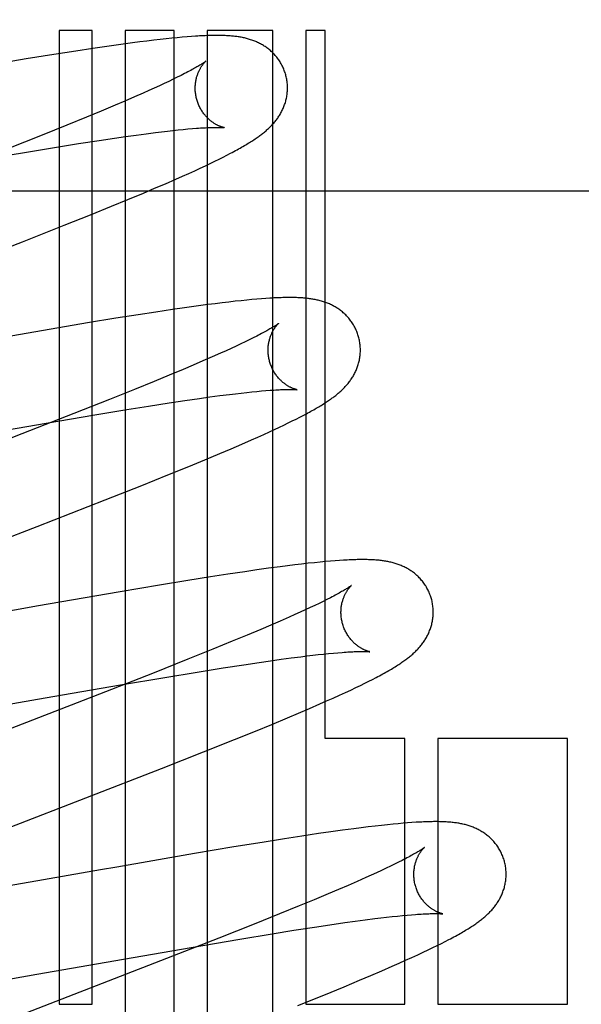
# Model space of a CAD drawing. Header units: inches. Extents: x 0 to 212, y 0 to 138.
# Tile 33 of 80: x 67.585 to 67.706, y 77.36 to 77.573. Entities that reach past the tile are written whole.
import ezdxf

# ---------------------------------------------------------------- set-up
doc = ezdxf.new("R2010")
doc.units = ezdxf.units.IN
doc.header["$LTSCALE"] = 11.6875
doc.header["$MEASUREMENT"] = 0
doc.linetypes.add('HIDDEN', pattern=[0.2, 0.1, -0.1])
doc.layers.add('DEFAULT_2', color=8, linetype='HIDDEN')

msp = doc.modelspace()

# ---------------------------------------------------------------- linework, layer by layer
at = {"layer": 'DEFAULT_2', "color": 8, "linetype": 'HIDDEN'}
for p, q in [((67.59317, 77.57107), (67.59317, 77.36002)), ((67.60032, 77.57107), (67.59317, 77.57107)), ((67.60032, 77.36002), (67.60032, 77.57107)), ((67.60746, 77.57107), (67.60746, 77.26528)), ((67.61806, 77.57107), (67.60746, 77.57107)), ((67.61806, 77.21183), (67.61806, 77.57107)), ((67.6252, 77.57107), (67.6252, 77.2022)), ((67.63948, 77.57107), (67.6252, 77.57107)), ((67.63948, 77.18695), (67.63948, 77.57107)), ((67.64663, 77.57107), (67.64663, 77.36002)), ((67.65077, 77.57107), (67.64663, 77.57107)), ((67.65077, 77.41762), (67.65077, 77.57107)), ((67.61367, 77.56895), (67.61219, 77.56877)), ((67.61505, 77.56911), (67.61367, 77.56895)), ((67.61636, 77.56925), (67.61505, 77.56911)), ((67.61759, 77.56938), (67.61636, 77.56925)), ((67.61875, 77.56949), (67.61759, 77.56938)), ((67.61983, 77.56959), (67.61875, 77.56949)), ((67.62086, 77.56967), (67.61983, 77.56959)), ((67.62182, 77.56975), (67.62086, 77.56967)), ((67.60047, 77.56715), (67.5968, 77.5666)), ((67.604, 77.56767), (67.60047, 77.56715)), ((67.60655, 77.56803), (67.604, 77.56767)), ((67.60903, 77.56836), (67.60655, 77.56803)), ((67.61064, 77.56857), (67.60903, 77.56836)), ((67.61219, 77.56877), (67.61064, 77.56857)), ((67.58602, 77.56488), (67.57763, 77.56348)), ((67.59202, 77.56585), (67.58602, 77.56488)), ((67.5968, 77.5666), (67.59202, 77.56585)), ((67.61786, 77.56047), (67.61692, 77.56002)), ((67.61874, 77.5609), (67.61786, 77.56047)), ((67.61957, 77.56131), (67.61874, 77.5609)), ((67.62033, 77.5617), (67.61957, 77.56131)), ((67.61376, 77.55855), (67.6126, 77.55803)), ((67.61487, 77.55906), (67.61376, 77.55855)), ((67.61592, 77.55955), (67.61487, 77.55906)), ((67.61692, 77.56002), (67.61592, 77.55955)), ((67.60946, 77.55664), (67.60742, 77.55576)), ((67.61138, 77.55749), (67.60946, 77.55664)), ((67.6126, 77.55803), (67.61138, 77.55749)), ((67.60528, 77.55485), (67.60226, 77.55358)), ((67.60742, 77.55576), (67.60528, 77.55485)), ((67.59907, 77.55225), (67.59485, 77.55053)), ((67.60226, 77.55358), (67.59907, 77.55225)), ((67.59485, 77.55053), (67.58948, 77.54836)), ((67.61896, 77.54951), (67.62004, 77.54962)), ((67.62004, 77.54962), (67.62107, 77.54971)), ((67.62107, 77.54971), (67.62203, 77.5498)), ((67.58948, 77.54836), (67.58184, 77.54533)), ((67.60179, 77.54723), (67.60514, 77.54772)), ((67.60514, 77.54772), (67.60753, 77.54807)), ((67.60753, 77.54807), (67.60982, 77.54839)), ((67.60982, 77.54839), (67.61199, 77.54868)), ((67.61199, 77.54868), (67.61406, 77.54894)), ((67.61406, 77.54894), (67.61536, 77.5491)), ((67.61536, 77.5491), (67.61662, 77.54925)), ((67.61662, 77.54925), (67.61782, 77.54938)), ((67.61782, 77.54938), (67.61896, 77.54951)), ((67.58478, 77.5445), (67.59174, 77.54565)), ((67.59174, 77.54565), (67.59737, 77.54654)), ((67.59737, 77.54654), (67.60179, 77.54723)), ((67.57419, 77.54271), (67.58478, 77.5445)), ((67.6269, 77.54273), (67.62783, 77.54319)), ((67.62783, 77.54319), (67.6287, 77.54363)), ((67.6287, 77.54363), (67.62952, 77.54404)), ((67.62952, 77.54404), (67.6303, 77.54445)), ((67.62252, 77.54067), (67.62372, 77.54123)), ((67.62372, 77.54123), (67.62485, 77.54175)), ((67.62485, 77.54175), (67.62591, 77.54226)), ((67.62591, 77.54226), (67.6269, 77.54273)), ((67.61843, 77.53884), (67.61987, 77.53948)), ((67.61987, 77.53948), (67.62124, 77.54009)), ((67.62124, 77.54009), (67.62252, 77.54067)), ((67.6114, 77.53582), (67.61382, 77.53685)), ((67.61382, 77.53685), (67.61617, 77.53785)), ((67.61617, 77.53785), (67.61843, 77.53884)), ((67.42898, 77.53627), (67.92898, 77.53627)), ((67.60804, 77.53442), (67.6114, 77.53582)), ((67.59997, 77.53113), (67.60453, 77.53298)), ((67.60453, 77.53298), (67.60804, 77.53442)), ((67.59423, 77.52883), (67.59997, 77.53113)), ((67.58518, 77.52526), (67.59423, 77.52883)), ((67.56584, 77.51774), (67.58518, 77.52526)), ((67.62288, 77.51131), (67.62033, 77.51096)), ((67.62536, 77.51164), (67.62288, 77.51131)), ((67.62695, 77.51185), (67.62536, 77.51164)), ((67.62847, 77.51204), (67.62695, 77.51185)), ((67.62992, 77.51221), (67.62847, 77.51204)), ((67.63128, 77.51236), (67.62992, 77.51221)), ((67.63257, 77.5125), (67.63128, 77.51236)), ((67.63379, 77.51262), (67.63257, 77.5125)), ((67.63492, 77.51273), (67.63379, 77.51262)), ((67.63599, 77.51283), (67.63492, 77.51273)), ((67.63699, 77.51291), (67.63599, 77.51283)), ((67.63794, 77.51298), (67.63699, 77.51291)), ((67.61031, 77.50945), (67.60542, 77.50868)), ((67.61408, 77.51004), (67.61031, 77.50945)), ((67.6177, 77.51058), (67.61408, 77.51004)), ((67.62033, 77.51096), (67.6177, 77.51058)), ((67.5993, 77.50767), (67.53273, 77.49617)), ((67.60542, 77.50868), (67.5993, 77.50767)), ((67.63596, 77.50483), (67.63518, 77.50443)), ((67.6315, 77.50266), (67.63043, 77.50217)), ((67.6325, 77.50313), (67.6315, 77.50266)), ((67.63345, 77.50359), (67.6325, 77.50313)), ((67.63435, 77.50402), (67.63345, 77.50359)), ((67.63518, 77.50443), (67.63435, 77.50402)), ((67.62814, 77.50113), (67.62628, 77.5003)), ((67.62931, 77.50166), (67.62814, 77.50113)), ((67.63043, 77.50217), (67.62931, 77.50166)), ((67.62223, 77.49855), (67.62005, 77.49762)), ((67.62431, 77.49944), (67.62223, 77.49855)), ((67.62628, 77.5003), (67.62431, 77.49944)), ((67.61698, 77.49634), (67.61374, 77.495)), ((67.62005, 77.49762), (67.61698, 77.49634)), ((67.61374, 77.495), (67.60946, 77.49326)), ((67.60946, 77.49326), (67.60403, 77.49108)), ((67.628, 77.49192), (67.63005, 77.49218)), ((67.63005, 77.49218), (67.63135, 77.49233)), ((67.63135, 77.49233), (67.6326, 77.49248)), ((67.6326, 77.49248), (67.63379, 77.49261)), ((67.63379, 77.49261), (67.63492, 77.49273)), ((67.63492, 77.49273), (67.636, 77.49284)), ((67.636, 77.49284), (67.63701, 77.49294)), ((67.63701, 77.49294), (67.63797, 77.49302)), ((67.60403, 77.49108), (67.59633, 77.48803)), ((67.61252, 77.48965), (67.61698, 77.49034)), ((67.61698, 77.49034), (67.62036, 77.49085)), ((67.62036, 77.49085), (67.62356, 77.49131)), ((67.62356, 77.49131), (67.62584, 77.49163)), ((67.62584, 77.49163), (67.628, 77.49192)), ((67.59633, 77.48803), (67.58505, 77.48362)), ((67.59031, 77.48597), (67.60087, 77.48776)), ((67.60087, 77.48776), (67.60782, 77.4889)), ((67.60782, 77.4889), (67.61252, 77.48965)), ((67.64603, 77.48763), (67.64673, 77.488)), ((67.57578, 77.48345), (67.59031, 77.48597)), ((67.64187, 77.48555), (67.6428, 77.486)), ((67.6428, 77.486), (67.64368, 77.48643)), ((67.64368, 77.48643), (67.64451, 77.48684)), ((67.64451, 77.48684), (67.64529, 77.48724)), ((67.64529, 77.48724), (67.64603, 77.48763)), ((67.58505, 77.48362), (67.56653, 77.47645)), ((67.63623, 77.48294), (67.6375, 77.48351)), ((67.6375, 77.48351), (67.6387, 77.48406)), ((67.6387, 77.48406), (67.63983, 77.48458)), ((67.63983, 77.48458), (67.64088, 77.48508)), ((67.64088, 77.48508), (67.64187, 77.48555)), ((67.63041, 77.4804), (67.63271, 77.48139)), ((67.63271, 77.48139), (67.63487, 77.48234)), ((67.63487, 77.48234), (67.63623, 77.48294)), ((67.62469, 77.47799), (67.628, 77.47938)), ((67.628, 77.47938), (67.63041, 77.4804)), ((67.62124, 77.47657), (67.62469, 77.47799)), ((67.61674, 77.47473), (67.62124, 77.47657)), ((67.61108, 77.47246), (67.61674, 77.47473)), ((67.60314, 77.46932), (67.61108, 77.47246)), ((67.5884, 77.46357), (67.60314, 77.46932)), ((67.56404, 77.45414), (67.5884, 77.46357)), ((67.64845, 77.45572), (67.64712, 77.45558)), ((67.6497, 77.45585), (67.64845, 77.45572)), ((67.65087, 77.45596), (67.6497, 77.45585)), ((67.65195, 77.45605), (67.65087, 77.45596)), ((67.65296, 77.45613), (67.65195, 77.45605)), ((67.6539, 77.4562), (67.65296, 77.45613)), ((67.63338, 77.45377), (67.62974, 77.45322)), ((67.636, 77.45415), (67.63338, 77.45377)), ((67.63855, 77.4545), (67.636, 77.45415)), ((67.64104, 77.45484), (67.63855, 77.4545)), ((67.64266, 77.45505), (67.64104, 77.45484)), ((67.64421, 77.45524), (67.64266, 77.45505)), ((67.6457, 77.45542), (67.64421, 77.45524)), ((67.64712, 77.45558), (67.6457, 77.45542)), ((67.62106, 77.45186), (67.61492, 77.45086)), ((67.62596, 77.45264), (67.62106, 77.45186)), ((67.62974, 77.45322), (67.62596, 77.45264)), ((67.60636, 77.44942), (67.58824, 77.44628)), ((67.61492, 77.45086), (67.60636, 77.44942)), ((67.65036, 77.44734), (67.64947, 77.44691)), ((67.65118, 77.44775), (67.65036, 77.44734)), ((67.65194, 77.44813), (67.65118, 77.44775)), ((67.58473, 77.44567), (67.57293, 77.4436)), ((67.58824, 77.44628), (67.58473, 77.44567)), ((67.64648, 77.44549), (67.64537, 77.44499)), ((67.64754, 77.44598), (67.64648, 77.44549)), ((67.64853, 77.44645), (67.64754, 77.44598)), ((67.64947, 77.44691), (67.64853, 77.44645)), ((67.64106, 77.44307), (67.63903, 77.44219)), ((67.64299, 77.44392), (67.64106, 77.44307)), ((67.64421, 77.44446), (67.64299, 77.44392)), ((67.64537, 77.44499), (67.64421, 77.44446)), ((67.63688, 77.44127), (67.63386, 77.44)), ((67.63903, 77.44219), (67.63688, 77.44127)), ((67.63066, 77.43868), (67.62644, 77.43695)), ((67.63386, 77.44), (67.63066, 77.43868)), ((67.62644, 77.43695), (67.62105, 77.43478)), ((67.62105, 77.43478), (67.61341, 77.43174)), ((67.63653, 77.43411), (67.63894, 77.43446)), ((67.63894, 77.43446), (67.64124, 77.43478)), ((67.64124, 77.43478), (67.64343, 77.43508)), ((67.64343, 77.43508), (67.64551, 77.43534)), ((67.64551, 77.43534), (67.64683, 77.43551)), ((67.64683, 77.43551), (67.6481, 77.43566)), ((67.6481, 77.43566), (67.6493, 77.43579)), ((67.6493, 77.43579), (67.65046, 77.43592)), ((67.65046, 77.43592), (67.65155, 77.43603)), ((67.65155, 77.43603), (67.65258, 77.43612)), ((67.65258, 77.43612), (67.65355, 77.43621)), ((67.62303, 77.43202), (67.6287, 77.43292)), ((67.6287, 77.43292), (67.63315, 77.43361)), ((67.63315, 77.43361), (67.63653, 77.43411)), ((67.61341, 77.43174), (67.60322, 77.42775)), ((67.60646, 77.42924), (67.61602, 77.43086)), ((67.61602, 77.43086), (67.62303, 77.43202)), ((67.66023, 77.43002), (67.66106, 77.43044)), ((67.66106, 77.43044), (67.66184, 77.43084)), ((67.59182, 77.4267), (67.60646, 77.42924)), ((67.65519, 77.42759), (67.65635, 77.42813)), ((67.65635, 77.42813), (67.65743, 77.42864)), ((67.65743, 77.42864), (67.65843, 77.42912)), ((67.65843, 77.42912), (67.65936, 77.42958)), ((67.65936, 77.42958), (67.66023, 77.43002)), ((67.57299, 77.42341), (67.59182, 77.4267)), ((67.60322, 77.42775), (67.58253, 77.41974)), ((67.65111, 77.42575), (67.65256, 77.42639)), ((67.65256, 77.42639), (67.65393, 77.42701)), ((67.65393, 77.42701), (67.65519, 77.42759)), ((67.64504, 77.42311), (67.64739, 77.42412)), ((67.64739, 77.42412), (67.64965, 77.4251)), ((67.64965, 77.4251), (67.65111, 77.42575)), ((67.63923, 77.42068), (67.64261, 77.42209)), ((67.64261, 77.42209), (67.64504, 77.42311)), ((67.63572, 77.41924), (67.63923, 77.42068)), ((67.62442, 77.4147), (67.63115, 77.41738)), ((67.63115, 77.41738), (67.63572, 77.41924)), ((67.66805, 77.41762), (67.65077, 77.41762)), ((67.66805, 77.36002), (67.66805, 77.41762)), ((67.6752, 77.41762), (67.6752, 77.36002)), ((67.70331, 77.41762), (67.6752, 77.41762)), ((67.70331, 77.36002), (67.70331, 77.41762)), ((67.61531, 77.41111), (67.62442, 77.4147)), ((67.58251, 77.39839), (67.61531, 77.41111)), ((67.65859, 77.39827), (67.65698, 77.39807)), ((67.66015, 77.39847), (67.65859, 77.39827)), ((67.66164, 77.39864), (67.66015, 77.39847)), ((67.66302, 77.3988), (67.66164, 77.39864)), ((67.66431, 77.39894), (67.66302, 77.3988)), ((67.66551, 77.39906), (67.66431, 77.39894)), ((67.66664, 77.39916), (67.66551, 77.39906)), ((67.66769, 77.39925), (67.66664, 77.39916)), ((67.66867, 77.39933), (67.66769, 77.39925)), ((67.66961, 77.3994), (67.66867, 77.39933)), ((67.64576, 77.39647), (67.64201, 77.39589)), ((67.64938, 77.39701), (67.64576, 77.39647)), ((67.652, 77.39739), (67.64938, 77.39701)), ((67.65453, 77.39774), (67.652, 77.39739)), ((67.65698, 77.39807), (67.65453, 77.39774)), ((67.63102, 77.39412), (67.62251, 77.39268)), ((67.63713, 77.39511), (67.63102, 77.39412)), ((67.64201, 77.39589), (67.63713, 77.39511)), ((67.62251, 77.39268), (67.60563, 77.38977)), ((67.60563, 77.38977), (67.60215, 77.38916)), ((67.66494, 77.38996), (67.66398, 77.3895)), ((67.66584, 77.39039), (67.66494, 77.38996)), ((67.66668, 77.39081), (67.66584, 77.39039)), ((67.66746, 77.3912), (67.66668, 77.39081)), ((67.60215, 77.38916), (67.58686, 77.38648)), ((67.6596, 77.38749), (67.65773, 77.38666)), ((67.66077, 77.38802), (67.6596, 77.38749)), ((67.6619, 77.38853), (67.66077, 77.38802)), ((67.66297, 77.38903), (67.6619, 77.38853)), ((67.66398, 77.3895), (67.66297, 77.38903)), ((67.58686, 77.38648), (67.57035, 77.38362)), ((67.65576, 77.3858), (67.65367, 77.38491)), ((67.65773, 77.38666), (67.65576, 77.3858)), ((67.65148, 77.38398), (67.6484, 77.38269)), ((67.65367, 77.38491), (67.65148, 77.38398)), ((67.64515, 77.38135), (67.64087, 77.37961)), ((67.6484, 77.38269), (67.64515, 77.38135)), ((67.64087, 77.37961), (67.63543, 77.37742)), ((67.66286, 77.37874), (67.66411, 77.37889)), ((67.66411, 77.37889), (67.66531, 77.37902)), ((67.66531, 77.37902), (67.66644, 77.37914)), ((67.66644, 77.37914), (67.66752, 77.37925)), ((67.66752, 77.37925), (67.66854, 77.37935)), ((67.66854, 77.37935), (67.6695, 77.37943)), ((67.63543, 77.37742), (67.62772, 77.37437)), ((67.64399, 77.37605), (67.64846, 77.37675)), ((67.64846, 77.37675), (67.65184, 77.37725)), ((67.65184, 77.37725), (67.65505, 77.37772)), ((67.65505, 77.37772), (67.65733, 77.37803)), ((67.65733, 77.37803), (67.6595, 77.37832)), ((67.6595, 77.37832), (67.66156, 77.37858)), ((67.66156, 77.37858), (67.66286, 77.37874)), ((67.63231, 77.37415), (67.63928, 77.3753)), ((67.63928, 77.3753), (67.64399, 77.37605)), ((67.62772, 77.37437), (67.61643, 77.36996)), ((67.62173, 77.37236), (67.63231, 77.37415)), ((67.67415, 77.3723), (67.67509, 77.37276)), ((67.67509, 77.37276), (67.67598, 77.3732)), ((67.67598, 77.3732), (67.67681, 77.37363)), ((67.67681, 77.37363), (67.6776, 77.37403)), ((67.60712, 77.36983), (67.62173, 77.37236)), ((67.6696, 77.37017), (67.67087, 77.37075)), ((67.67087, 77.37075), (67.67204, 77.37129)), ((67.67204, 77.37129), (67.67313, 77.37181)), ((67.67313, 77.37181), (67.67415, 77.3723)), ((67.61643, 77.36996), (67.57664, 77.35454)), ((67.58833, 77.36654), (67.60712, 77.36983)), ((67.66305, 77.36727), (67.66532, 77.36826)), ((67.66532, 77.36826), (67.6668, 77.36891)), ((67.6668, 77.36891), (67.66823, 77.36955)), ((67.66823, 77.36955), (67.6696, 77.37017)), ((67.56821, 77.36306), (67.58833, 77.36654)), ((67.65827, 77.36524), (67.6607, 77.36627)), ((67.6607, 77.36627), (67.66305, 77.36727)), ((67.65489, 77.36383), (67.65827, 77.36524)), ((67.64491, 77.35978), (67.65048, 77.36203)), ((67.65048, 77.36203), (67.65489, 77.36383)), ((67.59317, 77.36002), (67.60032, 77.36002)), ((67.64663, 77.36002), (67.66805, 77.36002)), ((67.6752, 77.36002), (67.70331, 77.36002))]:
    msp.add_line(p, q, dxfattribs=at)
for points in [[(67.64225, 77.56145), (67.64218, 77.56166), (67.64211, 77.56191), (67.64202, 77.56215), (67.64193, 77.56239), (67.64184, 77.56264), (67.64174, 77.56287), (67.64163, 77.56311), (67.64152, 77.56334), (67.6414, 77.56357), (67.64128, 77.5638), (67.64115, 77.56402), (67.64102, 77.56424), (67.64088, 77.56445), (67.64074, 77.56466), (67.64059, 77.56487), (67.64044, 77.56507), (67.64029, 77.56527), (67.64013, 77.56546), (67.63997, 77.56565), (67.6398, 77.56583), (67.63963, 77.56601), (67.63946, 77.56619), (67.63928, 77.56636), (67.63911, 77.56652), (67.63893, 77.56668), (67.63875, 77.56684), (67.63856, 77.56699), (67.63837, 77.56713), (67.63819, 77.56727), (67.63799, 77.56741), (67.6378, 77.56755), (67.6376, 77.56768), (67.6374, 77.5678), (67.6372, 77.56792), (67.63699, 77.56804), (67.63679, 77.56815), (67.63658, 77.56826), (67.63637, 77.56837), (67.63616, 77.56847), (67.63595, 77.56856), (67.63574, 77.56865), (67.63553, 77.56874), (67.63531, 77.56882), (67.6351, 77.56891), (67.63488, 77.56898), (67.63465, 77.56906), (67.63443, 77.56913), (67.63421, 77.56919), (67.63398, 77.56926), (67.63376, 77.56932), (67.63353, 77.56937), (67.6333, 77.56943), (67.63308, 77.56948), (67.63285, 77.56952), (67.63262, 77.56957), (67.63239, 77.56961), (67.63216, 77.56965), (67.63192, 77.56968), (67.63169, 77.56972), (67.63145, 77.56975), (67.63121, 77.56978), (67.63097, 77.5698), (67.63073, 77.56983), (67.63048, 77.56985), (67.63022, 77.56987), (67.62996, 77.56989), (67.6297, 77.56991), (67.62942, 77.56992), (67.62915, 77.56994), (67.62886, 77.56995), (67.62857, 77.56996), (67.62827, 77.56996), (67.62796, 77.56997), (67.62764, 77.56997), (67.62732, 77.56997), (67.62699, 77.56997), (67.62665, 77.56997), (67.6263, 77.56996), (67.62594, 77.56995), (67.62558, 77.56994), (67.6252, 77.56993), (67.62482, 77.56992), (67.62442, 77.5699), (67.62401, 77.56988), (67.6236, 77.56986), (67.62317, 77.56984), (67.62273, 77.56981), (67.62182, 77.56975)], [(67.62493, 77.56438), (67.62492, 77.56438), (67.6249, 77.56437), (67.62488, 77.56435), (67.62485, 77.56432), (67.62481, 77.56429), (67.62476, 77.56426), (67.6247, 77.56421), (67.62463, 77.56416), (67.62455, 77.56411), (67.62445, 77.56404), (67.62434, 77.56397), (67.62422, 77.56389), (67.62409, 77.5638), (67.62394, 77.56371), (67.62378, 77.56361), (67.62361, 77.5635), (67.62342, 77.56339), (67.62321, 77.56327), (67.62299, 77.56314), (67.62276, 77.56301), (67.62251, 77.56287), (67.62224, 77.56272), (67.62196, 77.56256), (67.62167, 77.5624), (67.62136, 77.56224), (67.62103, 77.56206), (67.62069, 77.56189), (67.62033, 77.5617)], [(67.62298, 77.55609), (67.62292, 77.55629), (67.62287, 77.55652), (67.62282, 77.55676), (67.62277, 77.55699), (67.62274, 77.55723), (67.62271, 77.55746), (67.62268, 77.55769), (67.62266, 77.55793), (67.62265, 77.55816), (67.62264, 77.55839), (67.62264, 77.55861), (67.62265, 77.55884), (67.62266, 77.55906), (67.62267, 77.55928), (67.62269, 77.5595), (67.62272, 77.55971), (67.62275, 77.55992), (67.62278, 77.56013), (67.62282, 77.56033), (67.62286, 77.56052), (67.62291, 77.56071), (67.62295, 77.5609), (67.62301, 77.56108), (67.62306, 77.56125), (67.62311, 77.56142), (67.62317, 77.56159), (67.62323, 77.56175), (67.62329, 77.5619), (67.62336, 77.56205), (67.62342, 77.5622), (67.62348, 77.56234), (67.62355, 77.56247), (67.62362, 77.5626), (67.62368, 77.56272), (67.62375, 77.56284), (67.62381, 77.56296), (67.62388, 77.56307), (67.62395, 77.56317), (67.62401, 77.56328), (67.62408, 77.56337), (67.62414, 77.56347), (67.6242, 77.56355), (67.62426, 77.56364), (67.62433, 77.56372), (67.62439, 77.5638), (67.62444, 77.56387), (67.6245, 77.56394), (67.62455, 77.564), (67.6246, 77.56406), (67.62465, 77.56411), (67.6247, 77.56416), (67.62474, 77.5642), (67.62478, 77.56424), (67.62481, 77.56428), (67.62485, 77.56431), (67.62487, 77.56434), (67.62489, 77.56436), (67.62491, 77.56437), (67.62492, 77.56438), (67.62493, 77.56438)], [(67.6303, 77.54445), (67.63067, 77.54464), (67.63103, 77.54484), (67.63138, 77.54503), (67.63172, 77.54521), (67.63205, 77.54539), (67.63238, 77.54558), (67.63269, 77.54575), (67.63299, 77.54593), (67.63329, 77.5461), (67.63358, 77.54627), (67.63385, 77.54643), (67.63413, 77.5466), (67.63439, 77.54676), (67.63465, 77.54692), (67.6349, 77.54708), (67.63514, 77.54724), (67.63537, 77.54739), (67.6356, 77.54754), (67.63583, 77.5477), (67.63604, 77.54785), (67.63625, 77.54799), (67.63646, 77.54814), (67.63666, 77.54829), (67.63686, 77.54844), (67.63705, 77.54859), (67.63725, 77.54873), (67.63743, 77.54888), (67.63762, 77.54903), (67.6378, 77.54918), (67.63798, 77.54934), (67.63816, 77.54949), (67.63833, 77.54965), (67.6385, 77.54981), (67.63868, 77.54997), (67.63884, 77.55013), (67.63901, 77.5503), (67.63917, 77.55046), (67.63933, 77.55063), (67.63949, 77.55081), (67.63965, 77.55098), (67.6398, 77.55116), (67.63995, 77.55134), (67.64009, 77.55152), (67.64024, 77.55171), (67.64038, 77.55189), (67.64051, 77.55208), (67.64064, 77.55227), (67.64077, 77.55246), (67.6409, 77.55266), (67.64102, 77.55286), (67.64114, 77.55306), (67.64125, 77.55327), (67.64136, 77.55348), (67.64147, 77.55369), (67.64157, 77.5539), (67.64167, 77.55412), (67.64177, 77.55434), (67.64186, 77.55456), (67.64194, 77.55478), (67.64202, 77.555), (67.6421, 77.55523), (67.64217, 77.55546), (67.64224, 77.5557), (67.6423, 77.55593), (67.64236, 77.55617), (67.64241, 77.55641), (67.64246, 77.55666), (67.6425, 77.5569), (67.64254, 77.55715), (67.64257, 77.5574), (67.64259, 77.55765), (67.64261, 77.5579), (67.64263, 77.55816), (67.64263, 77.55841), (67.64263, 77.55867), (67.64263, 77.55893), (67.64262, 77.55919), (67.6426, 77.55944), (67.64258, 77.5597), (67.64255, 77.55996), (67.64251, 77.56022), (67.64247, 77.56047), (67.64242, 77.56073), (67.64236, 77.56098), (67.6423, 77.56124), (67.64225, 77.56145)], [(67.62893, 77.54999), (67.62893, 77.54999), (67.62892, 77.54999), (67.62891, 77.54999), (67.62888, 77.55), (67.62885, 77.55001), (67.62882, 77.55001), (67.62877, 77.55002), (67.62873, 77.55004), (67.62867, 77.55005), (67.62861, 77.55007), (67.62855, 77.55008), (67.62848, 77.55011), (67.6284, 77.55013), (67.62832, 77.55016), (67.62824, 77.55019), (67.62816, 77.55022), (67.62806, 77.55025), (67.62797, 77.55029), (67.62787, 77.55033), (67.62777, 77.55037), (67.62767, 77.55042), (67.62757, 77.55047), (67.62746, 77.55052), (67.62735, 77.55058), (67.62723, 77.55064), (67.62712, 77.55071), (67.627, 77.55077), (67.62688, 77.55085), (67.62676, 77.55092), (67.62663, 77.55101), (67.6265, 77.55109), (67.62637, 77.55118), (67.62624, 77.55128), (67.62611, 77.55138), (67.62598, 77.55149), (67.62584, 77.5516), (67.62571, 77.55171), (67.62557, 77.55183), (67.62544, 77.55196), (67.6253, 77.5521), (67.62516, 77.55224), (67.62503, 77.55238), (67.62489, 77.55253), (67.62476, 77.55269), (67.62462, 77.55286), (67.62449, 77.55302), (67.62436, 77.5532), (67.62424, 77.55338), (67.62411, 77.55356), (67.62399, 77.55375), (67.62388, 77.55395), (67.62376, 77.55415), (67.62366, 77.55435), (67.62355, 77.55456), (67.62345, 77.55478), (67.62336, 77.55499), (67.62327, 77.55521), (67.62319, 77.55543), (67.62311, 77.55566), (67.62304, 77.55589), (67.62298, 77.55609)], [(67.62203, 77.5498), (67.62293, 77.54987), (67.62336, 77.5499), (67.62377, 77.54993), (67.62417, 77.54995), (67.62455, 77.54997), (67.6249, 77.54999), (67.62524, 77.55001), (67.62556, 77.55002), (67.62586, 77.55004), (67.62614, 77.55005), (67.62641, 77.55005), (67.62666, 77.55006), (67.6269, 77.55006), (67.62712, 77.55006), (67.62733, 77.55006), (67.62752, 77.55006), (67.6277, 77.55006), (67.62787, 77.55006), (67.62802, 77.55005), (67.62816, 77.55005), (67.62829, 77.55004), (67.6284, 77.55004), (67.62851, 77.55003), (67.6286, 77.55002), (67.62868, 77.55002), (67.62874, 77.55001), (67.6288, 77.55001), (67.62884, 77.55), (67.62888, 77.55), (67.6289, 77.54999), (67.62892, 77.54999), (67.62893, 77.54999)], [(67.65804, 77.50466), (67.65798, 77.50487), (67.6579, 77.50512), (67.65781, 77.50536), (67.65772, 77.50561), (67.65763, 77.50585), (67.65753, 77.50609), (67.65742, 77.50632), (67.65731, 77.50655), (67.65719, 77.50678), (67.65707, 77.50701), (67.65694, 77.50723), (67.6568, 77.50745), (67.65667, 77.50767), (67.65652, 77.50788), (67.65638, 77.50809), (67.65622, 77.50829), (67.65607, 77.50849), (67.65591, 77.50868), (67.65575, 77.50887), (67.65558, 77.50905), (67.65541, 77.50923), (67.65524, 77.50941), (67.65506, 77.50958), (67.65489, 77.50974), (67.65471, 77.5099), (67.65452, 77.51006), (67.65434, 77.51021), (67.65415, 77.51035), (67.65396, 77.51049), (67.65377, 77.51063), (67.65357, 77.51077), (67.65337, 77.5109), (67.65317, 77.51102), (67.65297, 77.51114), (67.65277, 77.51126), (67.65256, 77.51137), (67.65235, 77.51148), (67.65214, 77.51159), (67.65193, 77.51168), (67.65172, 77.51178), (67.65151, 77.51187), (67.65129, 77.51196), (67.65108, 77.51204), (67.65086, 77.51212), (67.65064, 77.5122), (67.65042, 77.51227), (67.65019, 77.51234), (67.64997, 77.51241), (67.64974, 77.51247), (67.64952, 77.51253), (67.64929, 77.51259), (67.64906, 77.51264), (67.64883, 77.51269), (67.6486, 77.51274), (67.64837, 77.51278), (67.64814, 77.51282), (67.6479, 77.51286), (67.64767, 77.5129), (67.64743, 77.51293), (67.64719, 77.51296), (67.64695, 77.51299), (67.6467, 77.51302), (67.64645, 77.51304), (67.6462, 77.51306), (67.64594, 77.51309), (67.64568, 77.5131), (67.64541, 77.51312), (67.64513, 77.51313), (67.64485, 77.51315), (67.64456, 77.51316), (67.64427, 77.51317), (67.64397, 77.51317), (67.64366, 77.51318), (67.64334, 77.51318), (67.64301, 77.51318), (67.64268, 77.51318), (67.64234, 77.51318), (67.64199, 77.51317), (67.64163, 77.51316), (67.64126, 77.51315), (67.64088, 77.51314), (67.64049, 77.51312), (67.64009, 77.5131), (67.63968, 77.51308), (67.63926, 77.51306), (67.63883, 77.51304), (67.63794, 77.51298)], [(67.64072, 77.50759), (67.64071, 77.50759), (67.6407, 77.50758), (67.64068, 77.50756), (67.64065, 77.50754), (67.64062, 77.50751), (67.64057, 77.50748), (67.64052, 77.50744), (67.64045, 77.5074), (67.64038, 77.50734), (67.6403, 77.50729), (67.6402, 77.50722), (67.64009, 77.50715), (67.63998, 77.50708), (67.63985, 77.50699), (67.63971, 77.50691), (67.63956, 77.50681), (67.63939, 77.50671), (67.63922, 77.5066), (67.63903, 77.50649), (67.63883, 77.50638), (67.63861, 77.50625), (67.63838, 77.50612), (67.63814, 77.50599), (67.63788, 77.50584), (67.63761, 77.50569), (67.63732, 77.50554), (67.637, 77.50537), (67.63667, 77.5052), (67.63632, 77.50501), (67.63596, 77.50483)], [(67.63877, 77.4993), (67.63872, 77.4995), (67.63866, 77.49973), (67.63861, 77.49996), (67.63857, 77.5002), (67.63853, 77.50043), (67.6385, 77.50066), (67.63847, 77.5009), (67.63845, 77.50113), (67.63844, 77.50136), (67.63843, 77.50159), (67.63843, 77.50182), (67.63844, 77.50204), (67.63845, 77.50226), (67.63846, 77.50248), (67.63848, 77.5027), (67.63851, 77.50291), (67.63854, 77.50312), (67.63857, 77.50333), (67.63861, 77.50353), (67.63865, 77.50372), (67.6387, 77.50391), (67.63874, 77.5041), (67.63879, 77.50428), (67.63885, 77.50445), (67.6389, 77.50462), (67.63896, 77.50479), (67.63902, 77.50494), (67.63908, 77.5051), (67.63914, 77.50525), (67.63921, 77.50539), (67.63927, 77.50553), (67.63934, 77.50567), (67.6394, 77.5058), (67.63947, 77.50592), (67.63953, 77.50604), (67.6396, 77.50616), (67.63967, 77.50627), (67.63973, 77.50637), (67.6398, 77.50648), (67.63986, 77.50657), (67.63992, 77.50667), (67.63999, 77.50676), (67.64005, 77.50684), (67.64011, 77.50692), (67.64017, 77.507), (67.64023, 77.50707), (67.64028, 77.50714), (67.64034, 77.5072), (67.64039, 77.50726), (67.64044, 77.50731), (67.64048, 77.50736), (67.64053, 77.50741), (67.64057, 77.50745), (67.6406, 77.50748), (67.64063, 77.50751), (67.64066, 77.50754), (67.64068, 77.50756), (67.6407, 77.50758), (67.64071, 77.50759), (67.64072, 77.50759)], [(67.64673, 77.488), (67.64707, 77.48818), (67.64739, 77.48835), (67.64771, 77.48853), (67.64801, 77.4887), (67.64831, 77.48886), (67.6486, 77.48903), (67.64888, 77.48919), (67.64915, 77.48935), (67.64941, 77.48951), (67.64967, 77.48966), (67.64992, 77.48981), (67.65017, 77.48996), (67.65041, 77.49011), (67.65064, 77.49026), (67.65086, 77.4904), (67.65109, 77.49055), (67.6513, 77.49069), (67.65152, 77.49084), (67.65172, 77.49098), (67.65193, 77.49112), (67.65213, 77.49126), (67.65233, 77.49141), (67.65252, 77.49155), (67.65271, 77.49169), (67.6529, 77.49184), (67.65309, 77.49198), (67.65327, 77.49213), (67.65345, 77.49228), (67.65363, 77.49243), (67.65381, 77.49258), (67.65399, 77.49273), (67.65416, 77.49289), (67.65433, 77.49305), (67.6545, 77.49321), (67.65467, 77.49337), (67.65483, 77.49354), (67.655, 77.49371), (67.65516, 77.49388), (67.65531, 77.49405), (67.65547, 77.49423), (67.65562, 77.4944), (67.65577, 77.49458), (67.65591, 77.49476), (67.65605, 77.49495), (67.65619, 77.49513), (67.65632, 77.49532), (67.65645, 77.49551), (67.65658, 77.4957), (67.65671, 77.4959), (67.65683, 77.4961), (67.65695, 77.4963), (67.65706, 77.49651), (67.65717, 77.49672), (67.65728, 77.49693), (67.65738, 77.49714), (67.65748, 77.49736), (67.65757, 77.49757), (67.65766, 77.49779), (67.65774, 77.49801), (67.65782, 77.49824), (67.6579, 77.49847), (67.65797, 77.49869), (67.65804, 77.49893), (67.6581, 77.49916), (67.65816, 77.4994), (67.65821, 77.49964), (67.65825, 77.49988), (67.6583, 77.50013), (67.65833, 77.50038), (67.65836, 77.50063), (67.65839, 77.50088), (67.6584, 77.50113), (67.65842, 77.50138), (67.65842, 77.50164), (67.65843, 77.50189), (67.65842, 77.50215), (67.65841, 77.50241), (67.65839, 77.50266), (67.65837, 77.50292), (67.65834, 77.50318), (67.6583, 77.50343), (67.65826, 77.50369), (67.65821, 77.50394), (67.65815, 77.50419), (67.65809, 77.50445), (67.65804, 77.50466)], [(67.64472, 77.4932), (67.64471, 77.4932), (67.6447, 77.4932), (67.64467, 77.49321), (67.64464, 77.49321), (67.64461, 77.49322), (67.64457, 77.49323), (67.64452, 77.49324), (67.64446, 77.49326), (67.6444, 77.49327), (67.64434, 77.49329), (67.64427, 77.49331), (67.6442, 77.49334), (67.64412, 77.49336), (67.64403, 77.49339), (67.64395, 77.49343), (67.64386, 77.49346), (67.64376, 77.4935), (67.64367, 77.49354), (67.64357, 77.49358), (67.64346, 77.49363), (67.64336, 77.49368), (67.64325, 77.49373), (67.64314, 77.49379), (67.64303, 77.49385), (67.64291, 77.49391), (67.64279, 77.49398), (67.64267, 77.49405), (67.64255, 77.49413), (67.64242, 77.49421), (67.64229, 77.4943), (67.64217, 77.49439), (67.64203, 77.49449), (67.6419, 77.49459), (67.64177, 77.49469), (67.64164, 77.4948), (67.6415, 77.49492), (67.64137, 77.49504), (67.64123, 77.49517), (67.64109, 77.4953), (67.64096, 77.49544), (67.64082, 77.49559), (67.64068, 77.49574), (67.64055, 77.4959), (67.64041, 77.49606), (67.64028, 77.49623), (67.64015, 77.49641), (67.64003, 77.49659), (67.6399, 77.49677), (67.63978, 77.49696), (67.63967, 77.49716), (67.63956, 77.49736), (67.63945, 77.49756), (67.63934, 77.49777), (67.63924, 77.49798), (67.63915, 77.4982), (67.63906, 77.49842), (67.63898, 77.49864), (67.6389, 77.49887), (67.63883, 77.4991), (67.63877, 77.4993)], [(67.63797, 77.49302), (67.63886, 77.49309), (67.63928, 77.49312), (67.63969, 77.49314), (67.64008, 77.49317), (67.64045, 77.49319), (67.64081, 77.49321), (67.64115, 77.49322), (67.64147, 77.49324), (67.64178, 77.49325), (67.64207, 77.49326), (67.64235, 77.49326), (67.6426, 77.49327), (67.64285, 77.49327), (67.64307, 77.49327), (67.64328, 77.49327), (67.64347, 77.49327), (67.64365, 77.49327), (67.64381, 77.49326), (67.64395, 77.49326), (67.64408, 77.49325), (67.64419, 77.49324), (67.6443, 77.49324), (67.64439, 77.49323), (67.64446, 77.49323), (67.64453, 77.49322), (67.64459, 77.49322), (67.64463, 77.49321), (67.64467, 77.49321), (67.6447, 77.4932), (67.64471, 77.4932), (67.64472, 77.4932)], [(67.67383, 77.44786), (67.67377, 77.44808), (67.67369, 77.44833), (67.6736, 77.44857), (67.67351, 77.44882), (67.67342, 77.44906), (67.67332, 77.4493), (67.67321, 77.44953), (67.6731, 77.44977), (67.67298, 77.45), (67.67285, 77.45022), (67.67273, 77.45045), (67.67259, 77.45067), (67.67245, 77.45088), (67.67231, 77.45109), (67.67216, 77.4513), (67.67201, 77.4515), (67.67186, 77.4517), (67.6717, 77.45189), (67.67153, 77.45208), (67.67137, 77.45227), (67.6712, 77.45245), (67.67102, 77.45262), (67.67085, 77.45279), (67.67067, 77.45296), (67.67049, 77.45312), (67.67031, 77.45327), (67.67012, 77.45342), (67.66993, 77.45357), (67.66974, 77.45371), (67.66955, 77.45385), (67.66935, 77.45398), (67.66915, 77.45411), (67.66895, 77.45424), (67.66875, 77.45436), (67.66854, 77.45448), (67.66834, 77.45459), (67.66813, 77.4547), (67.66792, 77.4548), (67.66771, 77.4549), (67.6675, 77.45499), (67.66729, 77.45509), (67.66707, 77.45517), (67.66685, 77.45526), (67.66663, 77.45534), (67.66641, 77.45542), (67.66619, 77.45549), (67.66597, 77.45556), (67.66574, 77.45562), (67.66552, 77.45569), (67.66529, 77.45575), (67.66506, 77.4558), (67.66483, 77.45586), (67.6646, 77.4559), (67.66437, 77.45595), (67.66414, 77.45599), (67.66391, 77.45604), (67.66368, 77.45607), (67.66344, 77.45611), (67.66321, 77.45614), (67.66297, 77.45617), (67.66273, 77.4562), (67.66249, 77.45623), (67.66225, 77.45625), (67.662, 77.45627), (67.66175, 77.45629), (67.6615, 77.45631), (67.66124, 77.45633), (67.66098, 77.45634), (67.66072, 77.45635), (67.66045, 77.45636), (67.66018, 77.45637), (67.6599, 77.45638), (67.65961, 77.45638), (67.65932, 77.45639), (67.65902, 77.45639), (67.65871, 77.45639), (67.6584, 77.45639), (67.65808, 77.45638), (67.65775, 77.45638), (67.65741, 77.45637), (67.65707, 77.45636), (67.65671, 77.45635), (67.65635, 77.45633), (67.65597, 77.45632), (67.65558, 77.4563), (67.65518, 77.45628), (67.65477, 77.45625), (67.6539, 77.4562)], [(67.65651, 77.4508), (67.6565, 77.4508), (67.65648, 77.45078), (67.65646, 77.45076), (67.65643, 77.45074), (67.65639, 77.45071), (67.65634, 77.45067), (67.65628, 77.45063), (67.65621, 77.45058), (67.65613, 77.45052), (67.65603, 77.45046), (67.65593, 77.45039), (67.65581, 77.45031), (67.65568, 77.45023), (67.65554, 77.45014), (67.65538, 77.45004), (67.65521, 77.44993), (67.65502, 77.44982), (67.65482, 77.4497), (67.6546, 77.44957), (67.65436, 77.44944), (67.65411, 77.4493), (67.65385, 77.44915), (67.65357, 77.449), (67.65327, 77.44884), (67.65296, 77.44867), (67.65264, 77.4485), (67.6523, 77.44832), (67.65194, 77.44813)], [(67.65456, 77.44251), (67.65451, 77.44271), (67.65445, 77.44294), (67.6544, 77.44317), (67.65436, 77.44341), (67.65432, 77.44364), (67.65429, 77.44388), (67.65426, 77.44411), (67.65424, 77.44435), (67.65423, 77.44458), (67.65422, 77.44481), (67.65422, 77.44504), (67.65423, 77.44526), (67.65424, 77.44549), (67.65425, 77.44571), (67.65427, 77.44592), (67.6543, 77.44614), (67.65433, 77.44634), (67.65436, 77.44655), (67.6544, 77.44675), (67.65444, 77.44695), (67.65449, 77.44714), (67.65454, 77.44732), (67.65459, 77.4475), (67.65464, 77.44768), (67.6547, 77.44785), (67.65476, 77.44801), (67.65482, 77.44817), (67.65488, 77.44833), (67.65494, 77.44848), (67.655, 77.44862), (67.65507, 77.44876), (67.65514, 77.44889), (67.6552, 77.44902), (67.65527, 77.44915), (67.65533, 77.44927), (67.6554, 77.44938), (67.65547, 77.44949), (67.65553, 77.4496), (67.6556, 77.4497), (67.65566, 77.4498), (67.65573, 77.44989), (67.65579, 77.44998), (67.65585, 77.45006), (67.65591, 77.45014), (67.65597, 77.45022), (67.65603, 77.45029), (67.65608, 77.45036), (67.65614, 77.45042), (67.65619, 77.45048), (67.65624, 77.45053), (67.65628, 77.45058), (67.65633, 77.45063), (67.65636, 77.45067), (67.6564, 77.4507), (67.65643, 77.45073), (67.65646, 77.45076), (67.65648, 77.45078), (67.65649, 77.45079), (67.6565, 77.4508), (67.65651, 77.4508)], [(67.66184, 77.43084), (67.66221, 77.43104), (67.66257, 77.43123), (67.66293, 77.43142), (67.66327, 77.43161), (67.66361, 77.4318), (67.66393, 77.43198), (67.66425, 77.43216), (67.66456, 77.43234), (67.66486, 77.43251), (67.66515, 77.43268), (67.66543, 77.43285), (67.66571, 77.43302), (67.66597, 77.43318), (67.66623, 77.43334), (67.66649, 77.4335), (67.66673, 77.43366), (67.66697, 77.43382), (67.6672, 77.43397), (67.66743, 77.43413), (67.66764, 77.43428), (67.66786, 77.43443), (67.66806, 77.43458), (67.66827, 77.43472), (67.66846, 77.43487), (67.66866, 77.43502), (67.66885, 77.43517), (67.66904, 77.43532), (67.66922, 77.43547), (67.6694, 77.43562), (67.66958, 77.43577), (67.66976, 77.43593), (67.66993, 77.43608), (67.6701, 77.43624), (67.67027, 77.4364), (67.67044, 77.43656), (67.67061, 77.43673), (67.67077, 77.4369), (67.67093, 77.43707), (67.67109, 77.43724), (67.67124, 77.43741), (67.67139, 77.43759), (67.67154, 77.43777), (67.67169, 77.43795), (67.67183, 77.43814), (67.67197, 77.43832), (67.6721, 77.43851), (67.67223, 77.4387), (67.67236, 77.4389), (67.67249, 77.43909), (67.67261, 77.43929), (67.67273, 77.43949), (67.67284, 77.4397), (67.67295, 77.43991), (67.67306, 77.44012), (67.67316, 77.44033), (67.67326, 77.44055), (67.67335, 77.44077), (67.67344, 77.44099), (67.67353, 77.44121), (67.67361, 77.44143), (67.67369, 77.44166), (67.67376, 77.44189), (67.67382, 77.44212), (67.67389, 77.44236), (67.67394, 77.4426), (67.674, 77.44284), (67.67404, 77.44308), (67.67408, 77.44333), (67.67412, 77.44358), (67.67415, 77.44382), (67.67418, 77.44408), (67.67419, 77.44433), (67.67421, 77.44458), (67.67422, 77.44484), (67.67422, 77.44509), (67.67421, 77.44535), (67.6742, 77.44561), (67.67418, 77.44587), (67.67416, 77.44612), (67.67413, 77.44638), (67.67409, 77.44664), (67.67405, 77.44689), (67.674, 77.44715), (67.67395, 77.4474), (67.67388, 77.44765), (67.67383, 77.44786)], [(67.6605, 77.43641), (67.66051, 77.43641), (67.66051, 77.43641), (67.66049, 77.43641), (67.66047, 77.43642), (67.66044, 77.43642), (67.66041, 77.43643), (67.66037, 77.43644), (67.66032, 77.43645), (67.66027, 77.43646), (67.66021, 77.43648), (67.66014, 77.4365), (67.66007, 77.43652), (67.66, 77.43654), (67.65992, 77.43657), (67.65984, 77.4366), (67.65975, 77.43663), (67.65966, 77.43666), (67.65957, 77.4367), (67.65947, 77.43674), (67.65937, 77.43678), (67.65927, 77.43683), (67.65917, 77.43688), (67.65906, 77.43693), (67.65895, 77.43699), (67.65883, 77.43705), (67.65872, 77.43711), (67.6586, 77.43718), (67.65848, 77.43725), (67.65835, 77.43733), (67.65823, 77.43741), (67.6581, 77.4375), (67.65797, 77.43759), (67.65784, 77.43768), (67.65771, 77.43779), (67.65757, 77.43789), (67.65744, 77.438), (67.6573, 77.43812), (67.65717, 77.43824), (67.65703, 77.43837), (67.65689, 77.4385), (67.65676, 77.43864), (67.65662, 77.43879), (67.65648, 77.43894), (67.65635, 77.4391), (67.65621, 77.43926), (67.65608, 77.43943), (67.65595, 77.43961), (67.65583, 77.43979), (67.6557, 77.43997), (67.65558, 77.44016), (67.65546, 77.44036), (67.65535, 77.44056), (67.65524, 77.44076), (67.65514, 77.44097), (67.65504, 77.44119), (67.65494, 77.4414), (67.65485, 77.44163), (67.65477, 77.44185), (67.65469, 77.44208), (67.65462, 77.44231), (67.65456, 77.44251)], [(67.65355, 77.43621), (67.65447, 77.43628), (67.6549, 77.43631), (67.65532, 77.43634), (67.65571, 77.43637), (67.65609, 77.43639), (67.65644, 77.43641), (67.65678, 77.43643), (67.6571, 77.43644), (67.65739, 77.43645), (67.65768, 77.43646), (67.65794, 77.43647), (67.65819, 77.43647), (67.65843, 77.43648), (67.65865, 77.43648), (67.65886, 77.43648), (67.65906, 77.43648), (67.65924, 77.43648), (67.65941, 77.43648), (67.65957, 77.43647), (67.65971, 77.43647), (67.65984, 77.43646), (67.65996, 77.43646), (67.66006, 77.43645), (67.66016, 77.43644), (67.66024, 77.43644), (67.66031, 77.43643), (67.66037, 77.43643), (67.66041, 77.43642), (67.66045, 77.43642), (67.66048, 77.43641), (67.6605, 77.43641), (67.6605, 77.43641)], [(67.68962, 77.39107), (67.68956, 77.39129), (67.68948, 77.39153), (67.6894, 77.39178), (67.68931, 77.39202), (67.68921, 77.39226), (67.68911, 77.3925), (67.689, 77.39274), (67.68889, 77.39297), (67.68877, 77.3932), (67.68865, 77.39342), (67.68852, 77.39365), (67.68839, 77.39387), (67.68825, 77.39408), (67.68811, 77.39429), (67.68796, 77.3945), (67.68781, 77.3947), (67.68766, 77.3949), (67.6875, 77.39509), (67.68733, 77.39528), (67.68717, 77.39546), (67.687, 77.39564), (67.68683, 77.39582), (67.68665, 77.39599), (67.68648, 77.39615), (67.6863, 77.39631), (67.68611, 77.39647), (67.68593, 77.39662), (67.68574, 77.39676), (67.68555, 77.39691), (67.68536, 77.39704), (67.68516, 77.39718), (67.68497, 77.39731), (67.68477, 77.39743), (67.68456, 77.39755), (67.68436, 77.39767), (67.68415, 77.39778), (67.68395, 77.39789), (67.68374, 77.398), (67.68353, 77.3981), (67.68332, 77.39819), (67.6831, 77.39828), (67.68289, 77.39837), (67.68268, 77.39845), (67.68246, 77.39854), (67.68224, 77.39861), (67.68202, 77.39869), (67.68179, 77.39876), (67.68157, 77.39882), (67.68134, 77.39889), (67.68112, 77.39895), (67.68089, 77.399), (67.68066, 77.39906), (67.68043, 77.39911), (67.6802, 77.39915), (67.67997, 77.3992), (67.67974, 77.39924), (67.67951, 77.39928), (67.67927, 77.39931), (67.67903, 77.39935), (67.6788, 77.39938), (67.67855, 77.39941), (67.67831, 77.39943), (67.67806, 77.39946), (67.67781, 77.39948), (67.67755, 77.3995), (67.67729, 77.39952), (67.67702, 77.39954), (67.67675, 77.39955), (67.67647, 77.39956), (67.67618, 77.39957), (67.67589, 77.39958), (67.67558, 77.39959), (67.67528, 77.3996), (67.67496, 77.3996), (67.67464, 77.3996), (67.6743, 77.3996), (67.67396, 77.39959), (67.67362, 77.39959), (67.67326, 77.39958), (67.67289, 77.39957), (67.67252, 77.39956), (67.67213, 77.39954), (67.67174, 77.39952), (67.67133, 77.39951), (67.67091, 77.39948), (67.67049, 77.39946), (67.66961, 77.3994)], [(67.6723, 77.39401), (67.67229, 77.39401), (67.67228, 77.394), (67.67226, 77.39398), (67.67223, 77.39396), (67.6722, 77.39393), (67.67215, 77.3939), (67.6721, 77.39386), (67.67204, 77.39381), (67.67196, 77.39376), (67.67188, 77.39371), (67.67179, 77.39365), (67.67169, 77.39358), (67.67158, 77.3935), (67.67145, 77.39342), (67.67131, 77.39334), (67.67116, 77.39324), (67.671, 77.39314), (67.67082, 77.39304), (67.67063, 77.39292), (67.67042, 77.3928), (67.6702, 77.39267), (67.66996, 77.39254), (67.6697, 77.39239), (67.66943, 77.39224), (67.66914, 77.39208), (67.66883, 77.39192), (67.66851, 77.39175), (67.66818, 77.39157), (67.66782, 77.39139), (67.66746, 77.3912)], [(67.67035, 77.38572), (67.6703, 77.38591), (67.67024, 77.38615), (67.67019, 77.38638), (67.67015, 77.38661), (67.67011, 77.38685), (67.67008, 77.38708), (67.67005, 77.38732), (67.67004, 77.38755), (67.67002, 77.38778), (67.67002, 77.38801), (67.67001, 77.38823), (67.67002, 77.38846), (67.67003, 77.38868), (67.67004, 77.3889), (67.67006, 77.38912), (67.67009, 77.38933), (67.67012, 77.38954), (67.67015, 77.38974), (67.67019, 77.38994), (67.67023, 77.39014), (67.67028, 77.39033), (67.67032, 77.39051), (67.67037, 77.39069), (67.67043, 77.39087), (67.67048, 77.39104), (67.67054, 77.3912), (67.6706, 77.39136), (67.67066, 77.39151), (67.67072, 77.39166), (67.67079, 77.39181), (67.67085, 77.39195), (67.67092, 77.39208), (67.67098, 77.39221), (67.67105, 77.39234), (67.67111, 77.39246), (67.67118, 77.39257), (67.67125, 77.39268), (67.67131, 77.39279), (67.67138, 77.39289), (67.67144, 77.39299), (67.6715, 77.39308), (67.67157, 77.39317), (67.67163, 77.39326), (67.67169, 77.39334), (67.67175, 77.39341), (67.67181, 77.39349), (67.67186, 77.39355), (67.67192, 77.39362), (67.67197, 77.39368), (67.67202, 77.39373), (67.67206, 77.39378), (67.67211, 77.39382), (67.67215, 77.39387), (67.67218, 77.3939), (67.67221, 77.39393), (67.67224, 77.39396), (67.67226, 77.39398), (67.67228, 77.394), (67.67229, 77.39401), (67.6723, 77.39401)], [(67.6776, 77.37403), (67.67797, 77.37423), (67.67834, 77.37443), (67.6787, 77.37462), (67.67904, 77.37481), (67.67938, 77.375), (67.67971, 77.37518), (67.68003, 77.37536), (67.68034, 77.37554), (67.68064, 77.37571), (67.68093, 77.37589), (67.68122, 77.37606), (67.68149, 77.37622), (67.68176, 77.37639), (67.68202, 77.37655), (67.68228, 77.37671), (67.68252, 77.37687), (67.68276, 77.37703), (67.683, 77.37719), (67.68322, 77.37734), (67.68344, 77.37749), (67.68365, 77.37764), (67.68386, 77.37779), (67.68406, 77.37794), (67.68426, 77.37809), (67.68446, 77.37823), (67.68465, 77.37838), (67.68483, 77.37853), (67.68502, 77.37868), (67.6852, 77.37883), (67.68538, 77.37899), (67.68555, 77.37914), (67.68573, 77.3793), (67.6859, 77.37946), (67.68607, 77.37962), (67.68624, 77.37978), (67.6864, 77.37994), (67.68656, 77.38011), (67.68673, 77.38028), (67.68688, 77.38045), (67.68704, 77.38063), (67.68719, 77.38081), (67.68734, 77.38099), (67.68748, 77.38117), (67.68762, 77.38135), (67.68776, 77.38154), (67.6879, 77.38173), (67.68803, 77.38192), (67.68816, 77.38211), (67.68828, 77.38231), (67.6884, 77.38251), (67.68852, 77.38271), (67.68863, 77.38291), (67.68875, 77.38312), (67.68885, 77.38333), (67.68896, 77.38355), (67.68905, 77.38376), (67.68915, 77.38398), (67.68924, 77.3842), (67.68932, 77.38442), (67.6894, 77.38465), (67.68948, 77.38487), (67.68955, 77.3851), (67.68962, 77.38534), (67.68968, 77.38557), (67.68973, 77.38581), (67.68979, 77.38605), (67.68983, 77.38629), (67.68988, 77.38654), (67.68991, 77.38679), (67.68994, 77.38704), (67.68997, 77.38729), (67.68999, 77.38754), (67.69, 77.38779), (67.69001, 77.38805), (67.69001, 77.3883), (67.69, 77.38856), (67.68999, 77.38882), (67.68997, 77.38908), (67.68995, 77.38933), (67.68992, 77.38959), (67.68988, 77.38985), (67.68984, 77.3901), (67.68979, 77.39036), (67.68974, 77.39061), (67.68967, 77.39086), (67.68962, 77.39107)], [(67.6763, 77.37962), (67.6763, 77.37962), (67.67629, 77.37962), (67.67628, 77.37962), (67.67626, 77.37963), (67.67623, 77.37963), (67.67619, 77.37964), (67.67615, 77.37965), (67.6761, 77.37966), (67.67605, 77.37968), (67.67599, 77.37969), (67.67592, 77.37971), (67.67585, 77.37973), (67.67578, 77.37976), (67.6757, 77.37978), (67.67562, 77.37981), (67.67553, 77.37984), (67.67544, 77.37988), (67.67535, 77.37991), (67.67525, 77.37995), (67.67515, 77.38), (67.67505, 77.38004), (67.67494, 77.38009), (67.67483, 77.38015), (67.67472, 77.38021), (67.67461, 77.38027), (67.67449, 77.38033), (67.67438, 77.3804), (67.67426, 77.38047), (67.67413, 77.38055), (67.67401, 77.38063), (67.67388, 77.38072), (67.67375, 77.38081), (67.67362, 77.3809), (67.67349, 77.381), (67.67335, 77.38111), (67.67322, 77.38122), (67.67308, 77.38134), (67.67295, 77.38146), (67.67281, 77.38159), (67.67268, 77.38172), (67.67254, 77.38186), (67.6724, 77.38201), (67.67227, 77.38216), (67.67213, 77.38232), (67.672, 77.38248), (67.67187, 77.38265), (67.67174, 77.38282), (67.67161, 77.383), (67.67149, 77.38319), (67.67137, 77.38338), (67.67125, 77.38357), (67.67114, 77.38377), (67.67103, 77.38398), (67.67093, 77.38419), (67.67083, 77.3844), (67.67073, 77.38462), (67.67064, 77.38484), (67.67056, 77.38506), (67.67048, 77.38529), (67.67041, 77.38552), (67.67035, 77.38572)], [(67.6695, 77.37943), (67.6704, 77.3795), (67.67083, 77.37953), (67.67124, 77.37956), (67.67163, 77.37958), (67.672, 77.37961), (67.67235, 77.37962), (67.67268, 77.37964), (67.67299, 77.37965), (67.67328, 77.37966), (67.67356, 77.37967), (67.67382, 77.37968), (67.67406, 77.37968), (67.6743, 77.37969), (67.67451, 77.37969), (67.67472, 77.37969), (67.67491, 77.37969), (67.67509, 77.37969), (67.67525, 77.37968), (67.6754, 77.37968), (67.67554, 77.37967), (67.67566, 77.37967), (67.67578, 77.37966), (67.67588, 77.37966), (67.67597, 77.37965), (67.67605, 77.37964), (67.67611, 77.37964), (67.67617, 77.37963), (67.67621, 77.37963), (67.67625, 77.37962), (67.67628, 77.37962), (67.67629, 77.37962), (67.6763, 77.37962)]]:
    msp.add_lwpolyline(points, dxfattribs=at)

doc.saveas('drawing.dxf')
